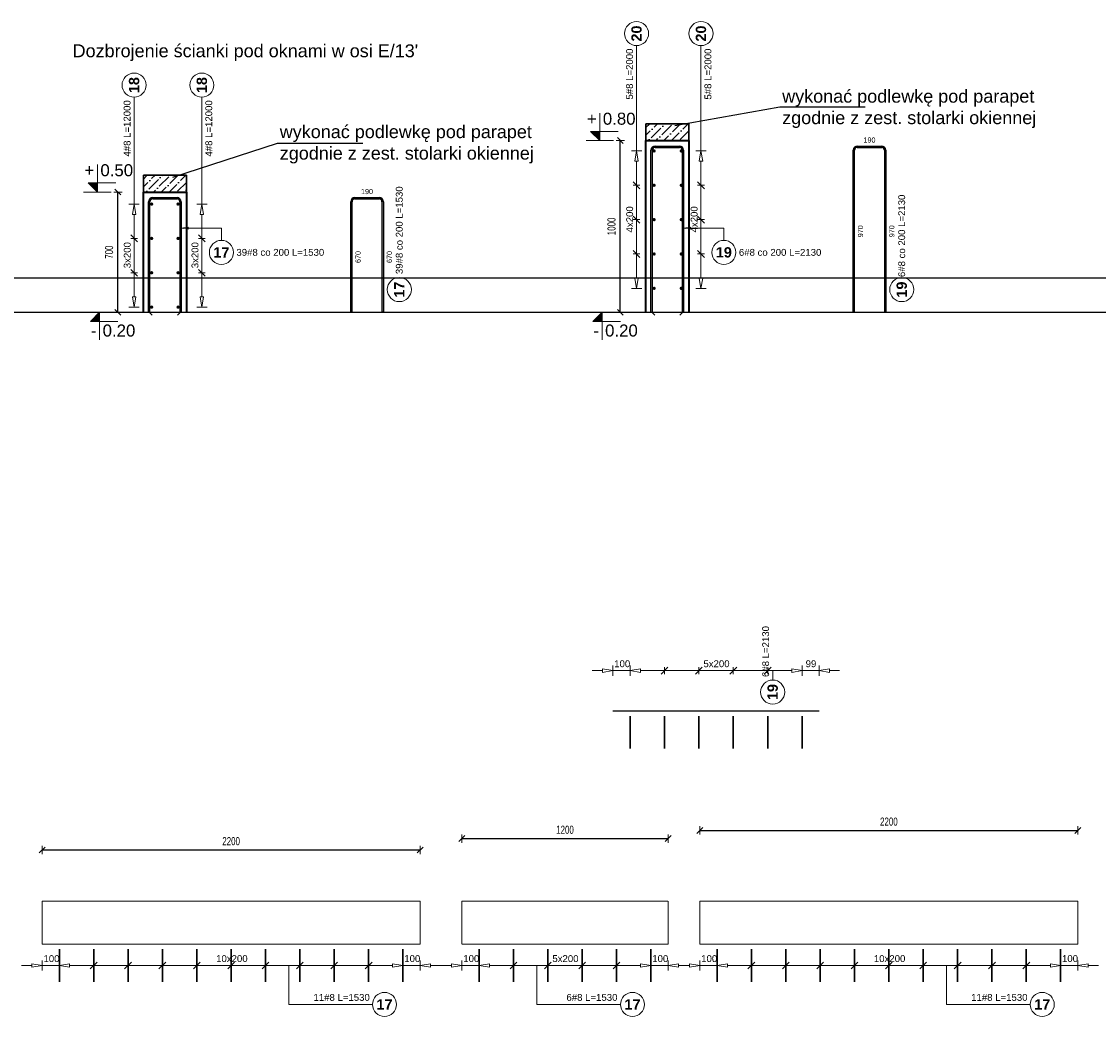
# Model space of a CAD drawing. Extents: x -1474 to 455485, y -101625 to 75879.
# Tile 29 of 31: x 333460 to 339728, y -95113 to -89320. Entities that reach past the tile are written whole.
import ezdxf
from ezdxf.enums import TextEntityAlignment as Align

# ---------------------------------------------------------------- set-up
doc = ezdxf.new("R2010")
doc.units = 0
doc.header["$LTSCALE"] = 10
doc.header["$MEASUREMENT"] = 0
doc.linetypes.add('HIDDEN', pattern=[0.375, 0.25, -0.125])
for name, color, linetype, lineweight in [('P-Linia1', 3, 'Continuous', 40), ('P-Opis', 1, 'Continuous', 18), ('P-Przerywana nadproża', 150, 'HIDDEN', 18), ('P-Wymiar', 254, 'Continuous', 9)]:
    doc.layers.add(name, color=color, linetype=linetype, lineweight=lineweight)
for name, color, linetype in [('RCAD_kształt pręta', 7, 'Continuous'), ('RCAD_opis kształtu pręta', 7, 'Continuous'), ('RCAD_opis rozkładu', 7, 'Continuous'), ('RCAD_pręt wyrzucony', 130, 'Continuous'), ('RCAD_pręty punktowe', 7, 'Continuous'), ('RCAD_rozkład pręta', 7, 'Continuous'), ('RCAD_symbole graficzne', 7, 'Continuous')]:
    doc.layers.add(name, color=color, linetype=linetype)
doc.styles.add('_Fd Opis', font='arial.ttf')
doc.styles.add('ROMANS', font='arial.ttf', dxfattribs={"width": 0.7})
doc.styles.add('style1', font='arial.ttf')
doc.styles.add('style3', font='arialbd.ttf')
doc.dimstyles.new('A25', dxfattribs={"dimscale": 27, "dimtxt": 1.75, "dimasz": 0.05, "dimexe": 0, "dimexo": 0, "dimgap": 1, "dimtad": 1, "dimdec": 4, "dimrnd": 1, "dimdsep": 46, "dimtxsty": 'ROMANS', "dimblk": '[[[[[[[[', "dimcen": 2, "dimdle": 2, "dimse1": 1, "dimse2": 1, "dimclrd": 256, "dimclrt": 1, "dimadec": 0, "dimazin": 0, "dimtfac": 1, "dimtdec": 4, "dimtix": 1, "dimtmove": 2, "dimatfit": 3, "dimldrblk": '[[[[[[[[', "dimfxl": 0, "dimtvp": 0.6, "dimtolj": 1, "dimlwd": -1, "dimarcsym": 0})

# ---------------------------------------------------------------- blocks, each defined once
blk = doc.blocks.new('[[[[[[[[')
at = {"layer": 'P-Wymiar'}
for p, q in [((-12.7, -12.7), (12.7, 12.7)), ((0, 0), (-4.6, 0)), ((0, 18), (0, -18))]:
    blk.add_line(p, q, dxfattribs=at)
blk = doc.blocks.new('*D168')
at = {"transparency": 16777216}
blk.add_line((333581.3, -94143.4), (335778.6, -94143.4), dxfattribs=at)
at = {"layer": 'Defpoints', "color": 0, "transparency": 16777216}
for p in [(335779.9, -94143.4), (333579.9, -94440.9), (335779.9, -94440.9)]:
    blk.add_point(p, dxfattribs=at)
at = {"transparency": 16777216, "xscale": 1.35, "yscale": 1.35, "zscale": 1.35, "rotation": 180}
blk.add_blockref('[[[[[[[[', (333579.9, -94143.4), dxfattribs=at)
at = {"transparency": 16777216, "xscale": 1.35, "yscale": 1.35, "zscale": 1.35}
blk.add_blockref('[[[[[[[[', (335779.9, -94143.4), dxfattribs=at)
at = {"color": 1, "transparency": 16777216, "insert": (334679.9, -94092.3), "char_height": 47.25, "attachment_point": 5, "style": 'ROMANS', "bg_fill": 3, "box_fill_scale": 1.25, "bg_fill_color": 256, "bg_fill_true_color": 13158600, "bg_fill_transparency": 0}
blk.add_mtext('\\A1;2200', dxfattribs=at)
blk = doc.blocks.new('*D169')
at = {"transparency": 16777216}
blk.add_line((336024.8, -94077), (337222.1, -94077), dxfattribs=at)
at = {"layer": 'Defpoints', "color": 0, "transparency": 16777216}
for p in [(337223.4, -94077), (336023.4, -94440.9), (337223.4, -94440.9)]:
    blk.add_point(p, dxfattribs=at)
at = {"transparency": 16777216, "xscale": 1.35, "yscale": 1.35, "zscale": 1.35, "rotation": 180}
blk.add_blockref('[[[[[[[[', (336023.4, -94077), dxfattribs=at)
at = {"transparency": 16777216, "xscale": 1.35, "yscale": 1.35, "zscale": 1.35}
blk.add_blockref('[[[[[[[[', (337223.4, -94077), dxfattribs=at)
at = {"color": 1, "transparency": 16777216, "insert": (336623.4, -94025.9), "char_height": 47.25, "attachment_point": 5, "style": 'ROMANS', "bg_fill": 3, "box_fill_scale": 1.25, "bg_fill_color": 256, "bg_fill_true_color": 13158600, "bg_fill_transparency": 0}
blk.add_mtext('\\A1;1200', dxfattribs=at)
blk = doc.blocks.new('*D170')
at = {"transparency": 16777216}
blk.add_line((337409.8, -94029.5), (339607.1, -94029.5), dxfattribs=at)
at = {"layer": 'Defpoints', "color": 0, "transparency": 16777216}
for p in [(339608.5, -94029.5), (337408.5, -94440.9), (339608.5, -94440.9)]:
    blk.add_point(p, dxfattribs=at)
at = {"transparency": 16777216, "xscale": 1.35, "yscale": 1.35, "zscale": 1.35, "rotation": 180}
blk.add_blockref('[[[[[[[[', (337408.5, -94029.5), dxfattribs=at)
at = {"transparency": 16777216, "xscale": 1.35, "yscale": 1.35, "zscale": 1.35}
blk.add_blockref('[[[[[[[[', (339608.5, -94029.5), dxfattribs=at)
at = {"color": 1, "transparency": 16777216, "insert": (338508.5, -93978.4), "char_height": 47.25, "attachment_point": 5, "style": 'ROMANS', "bg_fill": 3, "box_fill_scale": 1.25, "bg_fill_color": 256, "bg_fill_true_color": 13158600, "bg_fill_transparency": 0}
blk.add_mtext('\\A1;2200', dxfattribs=at)
blk = doc.blocks.new('*D171')
at = {"transparency": 16777216}
blk.add_line((334020.7, -91011.6), (334020.7, -90314.3), dxfattribs=at)
at = {"layer": 'Defpoints', "color": 0, "transparency": 16777216}
for p in [(334020.7, -90312.9), (334169.2, -90312.9), (334032.6, -91012.9)]:
    blk.add_point(p, dxfattribs=at)
at = {"transparency": 16777216, "xscale": 1.35, "yscale": 1.35, "zscale": 1.35}
for p, rotation in [((334020.7, -90312.9), 90), ((334020.7, -91012.9), 270)]:
    blk.add_blockref('[[[[[[[[', p, dxfattribs=dict(at, rotation=rotation))
at = {"color": 1, "transparency": 16777216, "insert": (333969.5, -90662.9), "char_height": 47.25, "attachment_point": 5, "rotation": 90, "style": 'ROMANS', "bg_fill": 3, "box_fill_scale": 1.25, "bg_fill_color": 256, "bg_fill_true_color": 13158600, "bg_fill_transparency": 0}
blk.add_mtext('\\A1;700', dxfattribs=at)
blk = doc.blocks.new('*D172')
at = {"transparency": 16777216}
blk.add_line((336945.3, -91011.6), (336945.3, -90014.3), dxfattribs=at)
at = {"layer": 'Defpoints', "color": 0, "transparency": 16777216}
for p in [(336945.3, -90012.9), (337093.8, -90012.9), (336957.2, -91012.9)]:
    blk.add_point(p, dxfattribs=at)
at = {"transparency": 16777216, "xscale": 1.35, "yscale": 1.35, "zscale": 1.35}
for p, rotation in [((336945.3, -90012.9), 90), ((336945.3, -91012.9), 270)]:
    blk.add_blockref('[[[[[[[[', p, dxfattribs=dict(at, rotation=rotation))
at = {"color": 1, "transparency": 16777216, "insert": (336894.2, -90512.9), "char_height": 47.25, "attachment_point": 5, "rotation": 90, "style": 'ROMANS', "bg_fill": 3, "box_fill_scale": 1.25, "bg_fill_color": 256, "bg_fill_true_color": 13158600, "bg_fill_transparency": 0}
blk.add_mtext('\\A1;1000', dxfattribs=at)

msp = doc.modelspace()

# ---------------------------------------------------------------- hatches: boundary and pattern name
at = {"transparency": 33554585}
h = msp.add_hatch(dxfattribs=at)
h.set_pattern_fill('ANSI36', color=256, scale=10)
h.set_pattern_definition([(45, (2924.617, 300), (16.8379802, 61.7392608), [79.375, -15.875, 0, -15.875])])
h.paths.add_polyline_path([(337093.84131, -90012.93326), (337343.84131, -90012.93326), (337343.84131, -89914.89479), (337093.84131, -89914.89479)])
h = msp.add_hatch(dxfattribs=at)
h.set_pattern_fill('ANSI36', color=256, scale=10)
h.set_pattern_definition([(45, (0, 0), (16.8379802, 61.7392608), [79.375, -15.875, 0, -15.875])])
h.paths.add_polyline_path([(334169.22475, -90312.93326), (334419.22475, -90312.93326), (334419.22475, -90214.89479), (334169.22475, -90214.89479)])
at = {"layer": 'RCAD_kształt pręta'}
for points in [[(337147.84131, -90053.18006), (337147.84131, -90045.18006), (337289.84131, -90045.18006), (337289.84131, -90053.18006)], [(337305.84131, -90069.18006), (337313.84131, -90069.18006), (337313.84131, -91012.93326), (337305.84131, -91012.93326)], [(334223.22475, -90353.18006), (334223.22475, -90345.18006), (334365.22475, -90345.18006), (334365.22475, -90353.18006)], [(334381.22475, -90369.18006), (334389.22475, -90369.18006), (334389.22475, -91012.93326), (334381.22475, -91012.93326)]]:
    msp.add_hatch(color=4, dxfattribs=at).paths.add_polyline_path(points, flags=0)
h = msp.add_hatch(color=4, dxfattribs=at)
edge = h.paths.add_edge_path(flags=0)
edge.add_line((337313.84131, -90069.18006), (337305.84131, -90069.18006))
edge.add_arc((337289.84131, -90069.18006), 16, 0, 89.999999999)
edge.add_line((337289.84131, -90053.18006), (337289.84131, -90045.18006))
edge.add_arc((337289.84131, -90069.18006), 24, 360, 450, ccw=False)
h = msp.add_hatch(color=4, dxfattribs=at)
edge = h.paths.add_edge_path(flags=0)
edge.add_line((334389.22475, -90369.18006), (334381.22475, -90369.18006))
edge.add_arc((334365.22475, -90369.18006), 16, 0, 89.999999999)
edge.add_line((334365.22475, -90353.18006), (334365.22475, -90345.18006))
edge.add_arc((334365.22475, -90369.18006), 24, 360, 450, ccw=False)
at = {"layer": 'RCAD_pręt wyrzucony'}
h = msp.add_hatch(color=4, dxfattribs=at)
edge = h.paths.add_edge_path(flags=0)
edge.add_line((338324.58628, -90045.18006), (338324.58628, -90053.18006))
edge.add_arc((338324.58628, -90069.18006), 16, 90, 180)
edge.add_line((338308.58628, -90069.18006), (338300.58628, -90069.18006))
edge.add_arc((338324.58628, -90069.18006), 24, 450, 540, ccw=False)
for points in [[(338308.58628, -91012.93326), (338300.58628, -91012.93326), (338300.58628, -90069.18006), (338308.58628, -90069.18006)], [(338324.58628, -90053.18006), (338324.58628, -90045.18006), (338466.58628, -90045.18006), (338466.58628, -90053.18006)], [(338482.58628, -90069.18006), (338490.58628, -90069.18006), (338490.58628, -91012.93326), (338482.58628, -91012.93326)], [(335383.96971, -91012.93326), (335375.96971, -91012.93326), (335375.96971, -90369.18006), (335383.96971, -90369.18006)], [(335399.96971, -90353.18006), (335399.96971, -90345.18006), (335541.96971, -90345.18006), (335541.96971, -90353.18006)], [(335557.96971, -90369.18006), (335565.96971, -90369.18006), (335565.96971, -91012.93326), (335557.96971, -91012.93326)]]:
    msp.add_hatch(color=4, dxfattribs=at).paths.add_polyline_path(points, flags=0)
h = msp.add_hatch(color=4, dxfattribs=at)
edge = h.paths.add_edge_path(flags=0)
edge.add_line((338490.58628, -90069.18006), (338482.58628, -90069.18006))
edge.add_arc((338466.58628, -90069.18006), 16, 0.000000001, 89.999999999)
edge.add_line((338466.58628, -90053.18006), (338466.58628, -90045.18006))
edge.add_arc((338466.58628, -90069.18006), 24, 360, 450, ccw=False)
h = msp.add_hatch(color=4, dxfattribs=at)
edge = h.paths.add_edge_path(flags=0)
edge.add_line((335399.96971, -90345.18006), (335399.96971, -90353.18006))
edge.add_arc((335399.96971, -90369.18006), 16, 90, 180)
edge.add_line((335383.96971, -90369.18006), (335375.96971, -90369.18006))
edge.add_arc((335399.96971, -90369.18006), 24, 450, 540, ccw=False)
h = msp.add_hatch(color=4, dxfattribs=at)
edge = h.paths.add_edge_path(flags=0)
edge.add_line((335565.96971, -90369.18006), (335557.96971, -90369.18006))
edge.add_arc((335541.96971, -90369.18006), 16, 0.000000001, 89.999999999)
edge.add_line((335541.96971, -90353.18006), (335541.96971, -90345.18006))
edge.add_arc((335541.96971, -90369.18006), 24, 360, 450, ccw=False)
at = {"layer": 'RCAD_pręty punktowe'}
h = msp.add_hatch(color=1, dxfattribs=at)
edge = h.paths.add_edge_path(flags=0)
edge.add_arc((337141.84131, -90073.4721), 10, 0, 360)
h = msp.add_hatch(color=1, dxfattribs=at)
edge = h.paths.add_edge_path(flags=0)
edge.add_arc((337300.13471, -90073.4721), 10, 0, 360, ccw=False)
h = msp.add_hatch(color=1, dxfattribs=at)
edge = h.paths.add_edge_path(flags=0)
edge.add_arc((337141.84131, -90273.4721), 10, 0, 360)
h = msp.add_hatch(color=1, dxfattribs=at)
edge = h.paths.add_edge_path(flags=0)
edge.add_arc((337300.13471, -90273.4721), 10, 0, 360, ccw=False)
h = msp.add_hatch(color=1, dxfattribs=at)
edge = h.paths.add_edge_path(flags=0)
edge.add_arc((334217.22475, -90382.93326), 10, 0, 360)
h = msp.add_hatch(color=1, dxfattribs=at)
edge = h.paths.add_edge_path(flags=0)
edge.add_arc((334371.22475, -90382.93326), 10, 0, 360)
h = msp.add_hatch(color=1, dxfattribs=at)
edge = h.paths.add_edge_path(flags=0)
edge.add_arc((337141.84131, -90473.4721), 10, 0, 360)
h = msp.add_hatch(color=1, dxfattribs=at)
edge = h.paths.add_edge_path(flags=0)
edge.add_arc((337300.13471, -90473.4721), 10, 0, 360, ccw=False)
h = msp.add_hatch(color=1, dxfattribs=at)
edge = h.paths.add_edge_path(flags=0)
edge.add_arc((334217.22475, -90582.93326), 10, 0, 360)
h = msp.add_hatch(color=1, dxfattribs=at)
edge = h.paths.add_edge_path(flags=0)
edge.add_arc((334371.22475, -90582.93326), 10, 0, 360)
h = msp.add_hatch(color=1, dxfattribs=at)
edge = h.paths.add_edge_path(flags=0)
edge.add_arc((337141.84131, -90673.4721), 10, 0, 360)
h = msp.add_hatch(color=1, dxfattribs=at)
edge = h.paths.add_edge_path(flags=0)
edge.add_arc((337300.13471, -90673.4721), 10, 0, 360, ccw=False)
h = msp.add_hatch(color=1, dxfattribs=at)
edge = h.paths.add_edge_path(flags=0)
edge.add_arc((334217.22475, -90782.93326), 10, 0, 360)
h = msp.add_hatch(color=1, dxfattribs=at)
edge = h.paths.add_edge_path(flags=0)
edge.add_arc((334371.22475, -90782.93326), 10, 0, 360)
h = msp.add_hatch(color=1, dxfattribs=at)
edge = h.paths.add_edge_path(flags=0)
edge.add_arc((337141.84131, -90873.4721), 10, 0, 360)
h = msp.add_hatch(color=1, dxfattribs=at)
edge = h.paths.add_edge_path(flags=0)
edge.add_arc((337300.13471, -90873.4721), 10, 0, 360, ccw=False)
h = msp.add_hatch(color=1, dxfattribs=at)
edge = h.paths.add_edge_path(flags=0)
edge.add_arc((334217.22475, -90982.93326), 10, 0, 360)
h = msp.add_hatch(color=1, dxfattribs=at)
edge = h.paths.add_edge_path(flags=0)
edge.add_arc((334371.22475, -90982.93326), 10, 0, 360)
at = {"layer": 'RCAD_symbole graficzne'}
for points in [[(336772.48688, -89959.59993), (336825.82021, -90012.93326), (336825.82021, -89959.59993)], [(333847.87031, -90259.59993), (333901.20365, -90312.93326), (333901.20365, -90259.59993)]]:
    msp.add_hatch(color=1, dxfattribs=at).paths.add_polyline_path(points, flags=0)

# ---------------------------------------------------------------- linework, layer by layer
for points in [[(338370.22116, -89817.77877), (337873.38476, -89817.77877), (337263.32373, -89927.7021)], [(337093.84131, -90012.93326), (337093.84131, -89914.89479), (337343.84131, -89914.89479), (337343.84131, -90012.93326), (337343.84131, -89914.89479)], [(335445.60459, -90030.09578), (334948.7682, -90030.09578), (334338.70717, -90227.7021)], [(334169.22475, -90312.93326), (334169.22475, -90214.89479), (334419.22475, -90214.89479), (334419.22475, -90312.93326), (334419.22475, -90214.89479)], [(336902.02175, -93333.49296), (338102.02175, -93333.49296)]]:
    msp.add_lwpolyline(points)
for points in [[(337093.84131, -90012.93326), (337343.84131, -90012.93326), (337343.84131, -89914.89479), (337093.84131, -89914.89479)], [(334169.22475, -90312.93326), (334419.22475, -90312.93326), (334419.22475, -90214.89479), (334169.22475, -90214.89479)]]:
    msp.add_lwpolyline(points, close=True)
at = {"layer": 'Defpoints', "color": 211}
msp.add_xline((289509.76279, -90812.93326), (1, 0), dxfattribs=at)
at = {"layer": 'Defpoints', "color": 21}
msp.add_xline((289509.76279, -91012.93326), (1, 0), dxfattribs=at)
at = {"layer": 'P-Linia1'}
for points in [[(337093.84131, -91012.93326), (337093.84131, -90012.93326), (337343.84131, -90012.93326), (337343.84131, -91012.93326)], [(334169.22475, -91012.93326), (334169.22475, -90312.93326), (334419.22475, -90312.93326), (334419.22475, -91012.93326)]]:
    msp.add_lwpolyline(points, dxfattribs=at)
at = {"layer": 'P-Przerywana nadproża'}
for points in [[(333579.93972, -94440.86988), (335779.93972, -94440.86988), (335779.93972, -94690.8553), (333579.93972, -94690.86988)], [(336023.44579, -94440.86988), (337223.44579, -94440.86988), (337223.44579, -94690.86988), (336023.44579, -94690.86988)], [(337408.4735, -94440.86988), (339608.4735, -94440.86988), (339608.4735, -94690.86988), (337408.4735, -94690.86988)]]:
    msp.add_lwpolyline(points, close=True, dxfattribs=at)
at = {"layer": 'RCAD_kształt pręta', "color": 4}
for p, q in [((337131.84131, -91012.93326), (337131.84131, -90069.18006)), ((337147.84131, -90045.18006), (337289.84131, -90045.18006)), ((337147.84131, -90053.18006), (337289.84131, -90053.18006)), ((337305.84131, -90069.18006), (337305.84131, -91012.93326)), ((337313.84131, -90069.18006), (337313.84131, -91012.93326)), ((334207.22475, -91012.93326), (334207.22475, -90369.18006)), ((334223.22475, -90345.18006), (334365.22475, -90345.18006)), ((334223.22475, -90353.18006), (334365.22475, -90353.18006)), ((334381.22475, -90369.18006), (334381.22475, -91012.93326)), ((334389.22475, -90369.18006), (334389.22475, -91012.93326)), ((334389.22475, -91012.93326), (334381.22475, -91012.93326)), ((337313.84131, -91012.93326), (337305.84131, -91012.93326))]:
    msp.add_line(p, q, dxfattribs=at)
at = {"layer": 'RCAD_kształt pręta', "color": 2, "lineweight": 5}
for p, q in [((334203.22475, -91012.93326), (334220.72475, -91030.43326)), ((334385.22475, -91012.93326), (334367.72475, -91030.43326)), ((337127.84131, -91012.93326), (337145.34131, -91030.43326)), ((337309.84131, -91012.93326), (337292.34131, -91030.43326))]:
    msp.add_line(p, q, dxfattribs=at)
at = {"layer": 'RCAD_kształt pręta', "color": 4}
for centre, radius, start, end in [((337147.84131, -90069.18006), 16, 90, 180), ((337289.84131, -90069.18006), 24, 360, 90), ((337289.84131, -90069.18006), 16, 0, 89.999999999), ((334223.22475, -90369.18006), 16, 90, 180), ((334365.22475, -90369.18006), 24, 360, 90), ((334365.22475, -90369.18006), 16, 0, 89.999999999)]:
    msp.add_arc(centre, radius, start, end, dxfattribs=at)
at = {"layer": 'RCAD_opis kształtu pręta', "color": 8, "lineweight": 0}
for p, q in [((334389.22475, -90523.18327), (334429.22475, -90516.51661)), ((334429.22475, -90529.84994), (334429.22475, -90516.51661)), ((337313.84131, -90523.18327), (337353.84131, -90516.51661)), ((337353.84131, -90529.84994), (337353.84131, -90516.51661)), ((334429.22475, -90529.84994), (334389.22475, -90523.18327)), ((334623.2759, -90523.18327), (334429.22475, -90523.18327)), ((334623.2759, -90523.18327), (334623.2759, -90594.25044)), ((337353.84131, -90529.84994), (337313.84131, -90523.18327)), ((337547.89246, -90523.18327), (337353.84131, -90523.18327)), ((337547.89246, -90523.18327), (337547.89246, -90594.25044))]:
    msp.add_line(p, q, dxfattribs=at)
for centre in [(334623.2759, -90664.25044), (337547.89246, -90664.25044)]:
    msp.add_circle(centre, 70, dxfattribs=at)
at = {"layer": 'RCAD_opis rozkładu', "color": 8, "lineweight": 0}
for p, q in [((337414.8822, -89460.15305), (337414.8822, -90073.4721)), ((334509.50293, -89760.15305), (334509.50293, -90382.93326)), ((337444.8822, -90073.4721), (337384.8822, -90073.4721)), ((337404.8822, -90133.4721), (337414.8822, -90073.4721)), ((337414.8822, -90073.4721), (337424.8822, -90133.4721)), ((337404.8822, -90133.4721), (337424.8822, -90133.4721)), ((337414.8822, -90273.4721), (337414.8822, -90133.4721)), ((337434.8822, -90293.4721), (337394.8822, -90253.4721)), ((337434.8822, -90273.4721), (337394.8822, -90273.4721)), ((337414.8822, -90373.4721), (337414.8822, -90273.4721)), ((334539.50293, -90382.93326), (334479.50293, -90382.93326)), ((334499.50293, -90442.93326), (334509.50293, -90382.93326)), ((334509.50293, -90382.93326), (334519.50293, -90442.93326)), ((337414.8822, -90373.4721), (337414.8822, -90473.4721)), ((334499.50293, -90442.93326), (334519.50293, -90442.93326)), ((334509.50293, -90582.93326), (334509.50293, -90442.93326)), ((337394.8822, -90453.4721), (337434.8822, -90493.4721)), ((337434.8822, -90473.4721), (337394.8822, -90473.4721)), ((337414.8822, -90473.4721), (337414.8822, -90673.4721)), ((334529.50293, -90602.93326), (334489.50293, -90562.93326)), ((334529.50293, -90582.93326), (334489.50293, -90582.93326)), ((334509.50293, -90782.93326), (334509.50293, -90582.93326)), ((334509.50293, -90582.93326), (334509.50293, -90782.93326)), ((337394.8822, -90653.4721), (337434.8822, -90693.4721)), ((337434.8822, -90673.4721), (337394.8822, -90673.4721)), ((337414.8822, -90673.4721), (337414.8822, -90813.4721)), ((334489.50293, -90762.93326), (334529.50293, -90802.93326)), ((334529.50293, -90782.93326), (334489.50293, -90782.93326)), ((334509.50293, -90782.93326), (334509.50293, -90922.93326)), ((337414.8822, -90873.4721), (337404.8822, -90813.4721)), ((337424.8822, -90813.4721), (337404.8822, -90813.4721)), ((337424.8822, -90813.4721), (337414.8822, -90873.4721)), ((337444.8822, -90873.4721), (337384.8822, -90873.4721)), ((334509.50293, -90982.93326), (334499.50293, -90922.93326)), ((334519.50293, -90922.93326), (334499.50293, -90922.93326)), ((334519.50293, -90922.93326), (334509.50293, -90982.93326)), ((334539.50293, -90982.93326), (334479.50293, -90982.93326)), ((336902.02175, -93069.24997), (336902.02175, -93129.24997)), ((337002.02175, -93069.24997), (337002.02175, -93129.24997)), ((337222.28263, -93079.24997), (337182.28263, -93119.24997)), ((337202.28263, -93079.24997), (337202.28263, -93119.24997)), ((337422.54352, -93079.24997), (337382.54352, -93119.24997)), ((337402.54352, -93079.24997), (337402.54352, -93119.24997)), ((337582.80441, -93119.24997), (337622.80441, -93079.24997)), ((337602.80441, -93079.24997), (337602.80441, -93119.24997)), ((337783.06529, -93119.24997), (337823.06529, -93079.24997)), ((337803.06529, -93079.24997), (337803.06529, -93119.24997)), ((338003.32618, -93069.24997), (338003.32618, -93129.24997)), ((338102.02175, -93069.24997), (338102.02175, -93129.24997)), ((336782.02175, -93099.24997), (336842.02175, -93099.24997)), ((336842.02175, -93089.24997), (336902.02175, -93099.24997)), ((336842.02175, -93089.24997), (336842.02175, -93109.24997)), ((336902.02175, -93099.24997), (336842.02175, -93109.24997)), ((337002.02175, -93099.24997), (336902.02175, -93099.24997)), ((337002.02175, -93099.24997), (337062.02175, -93089.24997)), ((337062.02175, -93109.24997), (337002.02175, -93099.24997)), ((337062.02175, -93109.24997), (337062.02175, -93089.24997)), ((337202.28263, -93099.24997), (337062.02175, -93099.24997)), ((337402.54352, -93099.24997), (337202.28263, -93099.24997)), ((337502.67396, -93099.24997), (337402.54352, -93099.24997)), ((337502.67396, -93099.24997), (337602.80441, -93099.24997)), ((337602.80441, -93099.24997), (337803.06529, -93099.24997)), ((337803.06529, -93099.24997), (337943.32618, -93099.24997)), ((337832.21398, -93153.93129), (337832.21398, -93099.24997)), ((337943.32618, -93089.24997), (338003.32618, -93099.24997)), ((337943.32618, -93089.24997), (337943.32618, -93109.24997)), ((338003.32618, -93099.24997), (337943.32618, -93109.24997)), ((338003.32618, -93099.24997), (338102.02175, -93099.24997)), ((338102.02175, -93099.24997), (338162.02175, -93089.24997)), ((338162.02175, -93109.24997), (338102.02175, -93099.24997)), ((338162.02175, -93109.24997), (338162.02175, -93089.24997)), ((338222.02175, -93099.24997), (338162.02175, -93099.24997)), ((333459.93972, -94815.86988), (333519.93972, -94815.86988)), ((333519.93972, -94805.86988), (333579.93972, -94815.86988)), ((333519.93972, -94805.86988), (333519.93972, -94825.86988)), ((333579.93972, -94815.86988), (333519.93972, -94825.86988)), ((333579.93972, -94785.86988), (333579.93972, -94845.86988)), ((333679.93972, -94815.86988), (333579.93972, -94815.86988)), ((333679.93972, -94845.86988), (333679.93972, -94785.86988)), ((333679.93972, -94815.86988), (333739.93972, -94805.86988)), ((333739.93972, -94825.86988), (333679.93972, -94815.86988)), ((333739.93972, -94825.86988), (333739.93972, -94805.86988)), ((333879.93972, -94815.86988), (333739.93972, -94815.86988)), ((333899.93972, -94795.86988), (333859.93972, -94835.86988)), ((333879.93972, -94835.86988), (333879.93972, -94795.86988)), ((334079.93972, -94815.86988), (333879.93972, -94815.86988)), ((334099.93972, -94795.86988), (334059.93972, -94835.86988)), ((334079.93972, -94835.86988), (334079.93972, -94795.86988)), ((334279.93972, -94815.86988), (334079.93972, -94815.86988)), ((334299.93972, -94795.86988), (334259.93972, -94835.86988)), ((334279.93972, -94835.86988), (334279.93972, -94795.86988)), ((334479.93972, -94815.86988), (334279.93972, -94815.86988)), ((334499.93972, -94795.86988), (334459.93972, -94835.86988)), ((334479.93972, -94835.86988), (334479.93972, -94795.86988)), ((334579.93972, -94815.86988), (334479.93972, -94815.86988)), ((334579.93972, -94815.86988), (334679.93972, -94815.86988)), ((334659.93972, -94835.86988), (334699.93972, -94795.86988)), ((334679.93972, -94835.86988), (334679.93972, -94795.86988)), ((334679.93972, -94815.86988), (334879.93972, -94815.86988)), ((334859.93972, -94835.86988), (334899.93972, -94795.86988)), ((334879.93972, -94835.86988), (334879.93972, -94795.86988)), ((334879.93972, -94815.86988), (335079.93972, -94815.86988)), ((335015.21197, -95042.62286), (335015.21197, -94815.86988)), ((335059.93972, -94835.86988), (335099.93972, -94795.86988)), ((335079.93972, -94835.86988), (335079.93972, -94795.86988)), ((335079.93972, -94815.86988), (335279.93972, -94815.86988)), ((335259.93972, -94835.86988), (335299.93972, -94795.86988)), ((335279.93972, -94835.86988), (335279.93972, -94795.86988)), ((335279.93972, -94815.86988), (335479.93972, -94815.86988)), ((335459.93972, -94835.86988), (335499.93972, -94795.86988)), ((335479.93972, -94835.86988), (335479.93972, -94795.86988)), ((335479.93972, -94815.86988), (335619.93972, -94815.86988)), ((335619.93972, -94805.86988), (335679.93972, -94815.86988)), ((335619.93972, -94805.86988), (335619.93972, -94825.86988)), ((335679.93972, -94815.86988), (335619.93972, -94825.86988)), ((335679.93972, -94845.86988), (335679.93972, -94785.86988)), ((335679.93972, -94815.86988), (335779.93972, -94815.86988)), ((335779.93972, -94785.86988), (335779.93972, -94845.86988)), ((335779.93972, -94815.86988), (335839.93972, -94805.86988)), ((335839.93972, -94825.86988), (335779.93972, -94815.86988)), ((335839.93972, -94825.86988), (335839.93972, -94805.86988)), ((335899.93972, -94815.86988), (335839.93972, -94815.86988)), ((335903.44579, -94815.86988), (335963.44579, -94815.86988)), ((335963.44579, -94805.86988), (336023.44579, -94815.86988)), ((335963.44579, -94805.86988), (335963.44579, -94825.86988)), ((336023.44579, -94815.86988), (335963.44579, -94825.86988)), ((336023.44579, -94785.86988), (336023.44579, -94845.86988)), ((336123.44579, -94815.86988), (336023.44579, -94815.86988)), ((336123.44579, -94845.86988), (336123.44579, -94785.86988)), ((336123.44579, -94815.86988), (336183.44579, -94805.86988)), ((336183.44579, -94825.86988), (336123.44579, -94815.86988)), ((336183.44579, -94825.86988), (336183.44579, -94805.86988)), ((336323.44579, -94815.86988), (336183.44579, -94815.86988)), ((336343.44579, -94795.86988), (336303.44579, -94835.86988)), ((336323.44579, -94835.86988), (336323.44579, -94795.86988)), ((336523.44579, -94815.86988), (336323.44579, -94815.86988)), ((336458.71804, -95042.62286), (336458.71804, -94815.86988)), ((336543.44579, -94795.86988), (336503.44579, -94835.86988)), ((336523.44579, -94835.86988), (336523.44579, -94795.86988)), ((336623.44579, -94815.86988), (336523.44579, -94815.86988)), ((336623.44579, -94815.86988), (336723.44579, -94815.86988)), ((336703.44579, -94835.86988), (336743.44579, -94795.86988)), ((336723.44579, -94835.86988), (336723.44579, -94795.86988)), ((336723.44579, -94815.86988), (336923.44579, -94815.86988)), ((336903.44579, -94835.86988), (336943.44579, -94795.86988)), ((336923.44579, -94835.86988), (336923.44579, -94795.86988)), ((336923.44579, -94815.86988), (337063.44579, -94815.86988)), ((337063.44579, -94805.86988), (337123.44579, -94815.86988)), ((337063.44579, -94805.86988), (337063.44579, -94825.86988)), ((337123.44579, -94815.86988), (337063.44579, -94825.86988)), ((337123.44579, -94845.86988), (337123.44579, -94785.86988)), ((337123.44579, -94815.86988), (337223.44579, -94815.86988)), ((337223.44579, -94785.86988), (337223.44579, -94845.86988)), ((337223.44579, -94815.86988), (337283.44579, -94805.86988)), ((337283.44579, -94825.86988), (337223.44579, -94815.86988)), ((337283.44579, -94825.86988), (337283.44579, -94805.86988)), ((337343.44579, -94815.86988), (337283.44579, -94815.86988)), ((337288.4735, -94815.86988), (337348.4735, -94815.86988)), ((337348.4735, -94805.86988), (337408.4735, -94815.86988)), ((337348.4735, -94805.86988), (337348.4735, -94825.86988)), ((337408.4735, -94815.86988), (337348.4735, -94825.86988)), ((337408.4735, -94785.86988), (337408.4735, -94845.86988)), ((337508.4735, -94815.86988), (337408.4735, -94815.86988)), ((337508.4735, -94845.86988), (337508.4735, -94785.86988)), ((337508.4735, -94815.86988), (337568.4735, -94805.86988)), ((337568.4735, -94825.86988), (337508.4735, -94815.86988)), ((337568.4735, -94825.86988), (337568.4735, -94805.86988)), ((337708.4735, -94815.86988), (337568.4735, -94815.86988)), ((337728.4735, -94795.86988), (337688.4735, -94835.86988)), ((337708.4735, -94835.86988), (337708.4735, -94795.86988)), ((337908.4735, -94815.86988), (337708.4735, -94815.86988)), ((337928.4735, -94795.86988), (337888.4735, -94835.86988)), ((337908.4735, -94835.86988), (337908.4735, -94795.86988)), ((338108.4735, -94815.86988), (337908.4735, -94815.86988)), ((338128.4735, -94795.86988), (338088.4735, -94835.86988)), ((338108.4735, -94835.86988), (338108.4735, -94795.86988)), ((338308.4735, -94815.86988), (338108.4735, -94815.86988)), ((338328.4735, -94795.86988), (338288.4735, -94835.86988)), ((338308.4735, -94835.86988), (338308.4735, -94795.86988)), ((338408.4735, -94815.86988), (338308.4735, -94815.86988)), ((338408.4735, -94815.86988), (338508.4735, -94815.86988)), ((338488.4735, -94835.86988), (338528.4735, -94795.86988)), ((338508.4735, -94835.86988), (338508.4735, -94795.86988)), ((338508.4735, -94815.86988), (338708.4735, -94815.86988)), ((338688.4735, -94835.86988), (338728.4735, -94795.86988)), ((338708.4735, -94835.86988), (338708.4735, -94795.86988)), ((338708.4735, -94815.86988), (338908.4735, -94815.86988)), ((338843.74574, -95042.62286), (338843.74574, -94815.86988)), ((338888.4735, -94835.86988), (338928.4735, -94795.86988)), ((338908.4735, -94835.86988), (338908.4735, -94795.86988)), ((338908.4735, -94815.86988), (339108.4735, -94815.86988)), ((339088.4735, -94835.86988), (339128.4735, -94795.86988)), ((339108.4735, -94835.86988), (339108.4735, -94795.86988)), ((339108.4735, -94815.86988), (339308.4735, -94815.86988)), ((339288.4735, -94835.86988), (339328.4735, -94795.86988)), ((339308.4735, -94835.86988), (339308.4735, -94795.86988)), ((339308.4735, -94815.86988), (339448.4735, -94815.86988)), ((339448.4735, -94805.86988), (339508.4735, -94815.86988)), ((339448.4735, -94805.86988), (339448.4735, -94825.86988)), ((339508.4735, -94815.86988), (339448.4735, -94825.86988)), ((339508.4735, -94845.86988), (339508.4735, -94785.86988)), ((339508.4735, -94815.86988), (339608.4735, -94815.86988)), ((339608.4735, -94785.86988), (339608.4735, -94845.86988)), ((339608.4735, -94815.86988), (339668.4735, -94805.86988)), ((339668.4735, -94825.86988), (339608.4735, -94815.86988)), ((339668.4735, -94825.86988), (339668.4735, -94805.86988)), ((339728.4735, -94815.86988), (339668.4735, -94815.86988)), ((335015.21197, -95042.62286), (335502.67122, -95042.62286)), ((336458.71804, -95042.62286), (336946.17728, -95042.62286)), ((338843.74574, -95042.62286), (339331.20499, -95042.62286))]:
    msp.add_line(p, q, dxfattribs=at)
for centre in [(337039.83002, -89390.15305), (337414.8822, -89390.15305), (334115.21346, -89690.15305), (334509.50293, -89690.15305), (337832.21398, -93223.93129), (335572.67122, -95042.62286), (337016.17728, -95042.62286), (339401.20499, -95042.62286)]:
    msp.add_circle(centre, 70, dxfattribs=at)
at = {"layer": 'RCAD_pręt wyrzucony', "color": 4}
for p, q in [((338300.58628, -91012.93326), (338300.58628, -90069.18006)), ((338308.58628, -91012.93326), (338308.58628, -90069.18006)), ((338324.58628, -90045.18006), (338466.58628, -90045.18006)), ((338324.58628, -90053.18006), (338466.58628, -90053.18006)), ((338482.58628, -90069.18006), (338482.58628, -91012.93326)), ((338490.58628, -90069.18006), (338490.58628, -91012.93326)), ((335375.96971, -91012.93326), (335375.96971, -90369.18006)), ((335383.96971, -91012.93326), (335383.96971, -90369.18006)), ((335399.96971, -90345.18006), (335541.96971, -90345.18006)), ((335399.96971, -90353.18006), (335541.96971, -90353.18006)), ((335557.96971, -90369.18006), (335557.96971, -91012.93326)), ((335565.96971, -90369.18006), (335565.96971, -91012.93326)), ((335375.96971, -91012.93326), (335383.96971, -91012.93326)), ((335565.96971, -91012.93326), (335557.96971, -91012.93326)), ((338300.58628, -91012.93326), (338308.58628, -91012.93326)), ((338490.58628, -91012.93326), (338482.58628, -91012.93326))]:
    msp.add_line(p, q, dxfattribs=at)
at = {"layer": 'RCAD_pręt wyrzucony', "color": 8, "lineweight": 0}
for centre in [(335658.85784, -90880.77555), (338583.47441, -90880.77555)]:
    msp.add_circle(centre, 70, dxfattribs=at)
at = {"layer": 'RCAD_pręt wyrzucony', "color": 4}
for centre, radius, start, end in [((338324.58628, -90069.18006), 24, 90, 180), ((338324.58628, -90069.18006), 16, 90, 180), ((338466.58628, -90069.18006), 24, 360, 90), ((338466.58628, -90069.18006), 16, 0.000000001, 89.999999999), ((335399.96971, -90369.18006), 24, 90, 180), ((335399.96971, -90369.18006), 16, 90, 180), ((335541.96971, -90369.18006), 24, 360, 90), ((335541.96971, -90369.18006), 16, 0.000000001, 89.999999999)]:
    msp.add_arc(centre, radius, start, end, dxfattribs=at)
at = {"layer": 'RCAD_rozkład pręta', "color": 7, "linetype": 'ByBlock', "lineweight": 30}
for p, q in [((337002.02175, -93363.49296), (337002.02175, -93553.49296)), ((337202.28263, -93363.49296), (337202.28263, -93553.49296)), ((337402.54352, -93363.49296), (337402.54352, -93553.49296)), ((337602.80441, -93363.49296), (337602.80441, -93553.49296)), ((337803.06529, -93363.49296), (337803.06529, -93553.49296)), ((338003.32618, -93363.49296), (338003.32618, -93553.49296)), ((333679.93972, -94720.86988), (333679.93972, -94910.86988)), ((333879.93972, -94720.86988), (333879.93972, -94910.86988)), ((334079.93972, -94720.86988), (334079.93972, -94910.86988)), ((334279.93972, -94720.86988), (334279.93972, -94910.86988)), ((334479.93972, -94720.86988), (334479.93972, -94910.86988)), ((334679.93972, -94720.86988), (334679.93972, -94910.86988)), ((334879.93972, -94720.86988), (334879.93972, -94910.86988)), ((335079.93972, -94720.86988), (335079.93972, -94910.86988)), ((335279.93972, -94720.86988), (335279.93972, -94910.86988)), ((335479.93972, -94720.86988), (335479.93972, -94910.86988)), ((335679.93972, -94720.86988), (335679.93972, -94910.86988)), ((336123.44579, -94720.86988), (336123.44579, -94910.86988)), ((336323.44579, -94720.86988), (336323.44579, -94910.86988)), ((336523.44579, -94720.86988), (336523.44579, -94910.86988)), ((336723.44579, -94720.86988), (336723.44579, -94910.86988)), ((336923.44579, -94720.86988), (336923.44579, -94910.86988)), ((337123.44579, -94720.86988), (337123.44579, -94910.86988)), ((337508.4735, -94720.86988), (337508.4735, -94910.86988)), ((337708.4735, -94720.86988), (337708.4735, -94910.86988)), ((337908.4735, -94720.86988), (337908.4735, -94910.86988)), ((338108.4735, -94720.86988), (338108.4735, -94910.86988)), ((338308.4735, -94720.86988), (338308.4735, -94910.86988)), ((338508.4735, -94720.86988), (338508.4735, -94910.86988)), ((338708.4735, -94720.86988), (338708.4735, -94910.86988)), ((338908.4735, -94720.86988), (338908.4735, -94910.86988)), ((339108.4735, -94720.86988), (339108.4735, -94910.86988)), ((339308.4735, -94720.86988), (339308.4735, -94910.86988)), ((339508.4735, -94720.86988), (339508.4735, -94910.86988))]:
    msp.add_line(p, q, dxfattribs=at)
at = {"layer": 'RCAD_symbole graficzne', "color": 1, "lineweight": 0}
for p, q in [((336825.82021, -90012.93326), (336825.82021, -89852.93326)), ((336932.48688, -89959.59993), (336772.48688, -89959.59993)), ((336772.48688, -89959.59993), (336825.82021, -90012.93326)), ((333901.20365, -90312.93326), (333901.20365, -90152.93326)), ((334007.87031, -90259.59993), (333847.87031, -90259.59993)), ((333847.87031, -90259.59993), (333901.20365, -90312.93326)), ((334020.9248, -91066.2666), (333860.9248, -91066.2666)), ((336945.54136, -91066.2666), (336785.54136, -91066.2666))]:
    msp.add_line(p, q, dxfattribs=at)

# ---------------------------------------------------------------- texts
at = {"layer": 'P-Opis', "char_height": 75, "attachment_point": 4, "style": '_Fd Opis'}
for s, insert, width in [("Dozbrojenie ścianki pod oknami w osi E/13'", (333757.17132, -89501.81608), 2329.1773451), ('wykonać podlewkę pod parapet zgodnie z zest. stolarki okiennej', (337887.5029, -89828.77775), 1557.0457914), ('wykonać podlewkę pod parapet zgodnie z zest. stolarki okiennej', (334962.88633, -90035.2092), 1557.0457914)]:
    msp.add_mtext(s, dxfattribs=dict(at, insert=insert, width=width))
at = {"layer": 'RCAD_opis kształtu pręta', "color": 1, "attachment_point": 5}
for s, insert, char_height, style in [('17', (334623.2759, -90664.25044), 60, 'style3'), ('39#8 co 200 L=1530', (334966.34548, -90664.25044), 40, 'style1'), ('19', (337547.89246, -90664.25044), 60, 'style3'), ('6#8 co 200 L=2130', (337875.54594, -90664.25044), 40, 'style1')]:
    msp.add_mtext(s, dxfattribs=dict(at, insert=insert, char_height=char_height, style=style))
at = {"layer": 'RCAD_opis rozkładu', "color": 1, "char_height": 60, "attachment_point": 5, "rotation": 90, "style": 'style3'}
for s, insert in [('20', (337039.83002, -89390.15305)), ('20', (337414.8822, -89390.15305)), ('18', (334115.21346, -89690.15305)), ('18', (334509.50293, -89690.15305)), ('19', (337832.21398, -93223.93129))]:
    msp.add_mtext(s, dxfattribs=dict(at, insert=insert))
at = {"layer": 'RCAD_opis rozkładu', "color": 2, "char_height": 40, "rotation": 90, "style": 'style1'}
for s, insert, attachment_point in [('5#8 L=2000', (336999.14789, -89626.04663), 5), ('5#8 L=2000', (337455.56432, -89626.04663), 5), ('4#8 L=12000', (334074.53133, -89942.39043), 5), ('4#8 L=12000', (334550.18506, -89942.39043), 5), ('4x200', (337395.30512, -90547.90593), 7), ('3x200', (334489.9395, -90756.54854), 7), ('6#8 L=2130', (337791.51821, -92987.92856), 5)]:
    msp.add_mtext(s, dxfattribs=dict(at, insert=insert, attachment_point=attachment_point))
at = {"layer": 'RCAD_opis rozkładu', "color": 2, "char_height": 40, "style": 'style1'}
for s, insert, attachment_point in [('100', (336909.78437, -93079.67289), 7), ('5x200', (337429.04504, -93079.67289), 7), ('99', (338023.98365, -93079.67289), 7), ('100', (333587.70234, -94796.2928), 7), ('10x200', (334592.65459, -94796.2928), 7), ('100', (335687.70234, -94796.2928), 7), ('100', (336031.20841, -94796.2928), 7), ('5x200', (336549.81687, -94796.2928), 7), ('100', (337131.20841, -94796.2928), 7), ('100', (337416.23611, -94796.2928), 7), ('10x200', (338421.18837, -94796.2928), 7), ('100', (339516.23611, -94796.2928), 7), ('11#8 L=1530', (335323.12142, -95001.92709), 5), ('6#8 L=1530', (336780.17456, -95001.92709), 5), ('11#8 L=1530', (339151.65519, -95001.92709), 5)]:
    msp.add_mtext(s, dxfattribs=dict(at, insert=insert, attachment_point=attachment_point))
at = {"layer": 'RCAD_opis rozkładu', "color": 1, "char_height": 60, "attachment_point": 5, "style": 'style3'}
for insert in [(335572.67122, -95042.62286), (337016.17728, -95042.62286), (339401.20499, -95042.62286)]:
    msp.add_mtext('17', dxfattribs=dict(at, insert=insert))
at = {"layer": 'RCAD_pręt wyrzucony', "color": 1, "char_height": 30, "attachment_point": 5, "style": 'style1'}
for insert in [(338395.58628, -90010.18006), (335470.96971, -90310.18006)]:
    msp.add_mtext('190', dxfattribs=dict(at, insert=insert))
at = {"layer": 'RCAD_pręt wyrzucony', "color": 2, "char_height": 40, "rotation": 90, "style": 'style1'}
for s, insert, attachment_point in [('39#8 co 200 L=1530', (335658.85784, -90790.77555), 4), ('6#8 co 200 L=2130', (338583.47441, -90567.89697), 5)]:
    msp.add_mtext(s, dxfattribs=dict(at, insert=insert, attachment_point=attachment_point))
at = {"layer": 'RCAD_pręt wyrzucony', "color": 1, "attachment_point": 5, "rotation": 90}
for s, insert, char_height, style in [('970', (338343.58628, -90541.05666), 30, 'style1'), ('970', (338525.58628, -90541.05666), 30, 'style1'), ('670', (335418.96971, -90691.05666), 30, 'style1'), ('670', (335600.96971, -90691.05666), 30, 'style1'), ('17', (335658.85784, -90880.77555), 60, 'style3'), ('19', (338583.47441, -90880.77555), 60, 'style3')]:
    msp.add_mtext(s, dxfattribs=dict(at, insert=insert, char_height=char_height, style=style))
at = {"layer": 'RCAD_symbole graficzne', "color": 2, "style": 'style1'}
for p in [(336808.04243, -89941.82215), (333883.42587, -90241.82215)]:
    msp.add_text('+', height=70, dxfattribs=at).set_placement(p, align=Align.BOTTOM_RIGHT)
for s, p in [('0.80 ', (336843.59799, -89941.82215)), ('0.50 ', (333918.98142, -90241.82215))]:
    msp.add_text(s, height=70, dxfattribs=at).set_placement(p, align=Align.BOTTOM_LEFT)
for p in [(333896.48035, -91084.04438), (336821.09692, -91084.04438)]:
    msp.add_text('-', height=70, dxfattribs=at).set_placement(p, align=Align.TOP_RIGHT)
for p in [(333932.03591, -91084.04438), (336856.65247, -91084.04438)]:
    msp.add_text('0.20 ', height=70, dxfattribs=at).set_placement(p, align=Align.TOP_LEFT)

# ---------------------------------------------------------------- next in the draw order: dimensions: what is measured, and where the dimension line sits
for base, p1, p2, picture, middle in [((336945.27532, -90012.93326), (336957.19128, -91012.93326), (337093.84131, -90012.93326), '*D172', (336894.15074, -90512.93326)), ((334020.65875, -90312.93326), (334032.57471, -91012.93326), (334169.22475, -90312.93326), '*D171', (333969.53418, -90662.93326))]:
    dim = msp.add_linear_dim(base=base, p1=p1, p2=p2, angle=90, dimstyle='A25', override={"dimfxl": 160, "dimfxlon": 1, "dimtfill": 1})
    dim.commit()
    dim.dimension.update_dxf_attribs({"geometry": picture, "text_midpoint": middle})
for base, p1, p2, picture, middle in [((339608.4735, -94029.5187), (337408.4735, -94440.86988), (339608.4735, -94440.86988), '*D170', (338508.4735, -93978.39413)), ((337223.44579, -94076.97972), (336023.44579, -94440.86988), (337223.44579, -94440.86988), '*D169', (336623.44579, -94025.85514)), ((335779.93972, -94143.42415), (333579.93972, -94440.86988), (335779.93972, -94440.86988), '*D168', (334679.93972, -94092.29957))]:
    dim = msp.add_linear_dim(base=base, p1=p1, p2=p2, dimstyle='A25', override={"dimfxl": 160, "dimfxlon": 1, "dimtfill": 1})
    dim.commit()
    dim.dimension.update_dxf_attribs({"geometry": picture, "text_midpoint": middle})

# ---------------------------------------------------------------- next in the draw order: hatches: boundary and pattern name
at = {"layer": 'RCAD_kształt pręta'}
h = msp.add_hatch(color=4, dxfattribs=at)
edge = h.paths.add_edge_path(flags=0)
edge.add_line((337147.84131, -90045.18006), (337147.84131, -90053.18006))
edge.add_arc((337147.84131, -90069.18006), 16, 90, 180)
edge.add_line((337131.84131, -90069.18006), (337123.84131, -90069.18006))
edge.add_arc((337147.84131, -90069.18006), 24, 450, 540, ccw=False)
for points in [[(337131.84131, -91012.93326), (337123.84131, -91012.93326), (337123.84131, -90069.18006), (337131.84131, -90069.18006)], [(334207.22475, -91012.93326), (334199.22475, -91012.93326), (334199.22475, -90369.18006), (334207.22475, -90369.18006)]]:
    msp.add_hatch(color=4, dxfattribs=at).paths.add_polyline_path(points, flags=0)
h = msp.add_hatch(color=4, dxfattribs=at)
edge = h.paths.add_edge_path(flags=0)
edge.add_line((334223.22475, -90345.18006), (334223.22475, -90353.18006))
edge.add_arc((334223.22475, -90369.18006), 16, 90, 180)
edge.add_line((334207.22475, -90369.18006), (334199.22475, -90369.18006))
edge.add_arc((334223.22475, -90369.18006), 24, 450, 540, ccw=False)
at = {"layer": 'RCAD_symbole graficzne'}
for points in [[(333860.9248, -91066.2666), (333914.25813, -91012.93326), (333914.25813, -91066.2666)], [(336785.54136, -91066.2666), (336838.8747, -91012.93326), (336838.8747, -91066.2666)]]:
    msp.add_hatch(color=1, dxfattribs=at).paths.add_polyline_path(points, flags=0)

# ---------------------------------------------------------------- next in the draw order: linework, layer by layer
at = {"layer": 'Defpoints', "color": 211}
for p in [(377599.31889, -90812.93326), (341228.69603, -90812.93326), (429318.25213, -90812.93326)]:
    msp.add_xline(p, (1, 0), dxfattribs=at)
at = {"layer": 'Defpoints', "color": 21}
for p in [(377599.31889, -91012.93326), (341228.69603, -91012.93326), (429318.25213, -91012.93326)]:
    msp.add_xline(p, (1, 0), dxfattribs=at)
at = {"layer": 'RCAD_kształt pręta', "color": 4}
for p, q in [((337123.84131, -91012.93326), (337123.84131, -90069.18006)), ((334199.22475, -91012.93326), (334199.22475, -90369.18006)), ((334199.22475, -91012.93326), (334207.22475, -91012.93326)), ((337123.84131, -91012.93326), (337131.84131, -91012.93326))]:
    msp.add_line(p, q, dxfattribs=at)
for centre in [(337147.84131, -90069.18006), (334223.22475, -90369.18006)]:
    msp.add_arc(centre, 24, 90, 180, dxfattribs=at)
at = {"layer": 'RCAD_opis rozkładu', "color": 8, "lineweight": 0}
for p, q in [((337039.83002, -89460.15305), (337039.83002, -90073.4721)), ((334115.21346, -89760.15305), (334115.21346, -90382.93326)), ((337009.83002, -90073.4721), (337069.83002, -90073.4721)), ((337029.83002, -90133.4721), (337039.83002, -90073.4721)), ((337039.83002, -90073.4721), (337049.83002, -90133.4721)), ((337029.83002, -90133.4721), (337049.83002, -90133.4721)), ((337039.83002, -90273.4721), (337039.83002, -90133.4721)), ((337059.83002, -90293.4721), (337019.83002, -90253.4721)), ((337019.83002, -90273.4721), (337059.83002, -90273.4721)), ((337039.83002, -90373.4721), (337039.83002, -90273.4721)), ((334085.21346, -90382.93326), (334145.21346, -90382.93326)), ((334105.21346, -90442.93326), (334115.21346, -90382.93326)), ((334115.21346, -90382.93326), (334125.21346, -90442.93326)), ((337039.83002, -90373.4721), (337039.83002, -90473.4721)), ((334105.21346, -90442.93326), (334125.21346, -90442.93326)), ((334115.21346, -90582.93326), (334115.21346, -90442.93326)), ((337019.83002, -90453.4721), (337059.83002, -90493.4721)), ((337019.83002, -90473.4721), (337059.83002, -90473.4721)), ((337039.83002, -90473.4721), (337039.83002, -90673.4721)), ((334135.21346, -90602.93326), (334095.21346, -90562.93326)), ((334095.21346, -90582.93326), (334135.21346, -90582.93326)), ((334115.21346, -90782.93326), (334115.21346, -90582.93326)), ((334115.21346, -90582.93326), (334115.21346, -90782.93326)), ((337019.83002, -90653.4721), (337059.83002, -90693.4721)), ((337019.83002, -90673.4721), (337059.83002, -90673.4721)), ((337039.83002, -90673.4721), (337039.83002, -90813.4721)), ((334095.21346, -90762.93326), (334135.21346, -90802.93326)), ((334095.21346, -90782.93326), (334135.21346, -90782.93326)), ((334115.21346, -90782.93326), (334115.21346, -90922.93326)), ((337039.83002, -90873.4721), (337029.83002, -90813.4721)), ((337049.83002, -90813.4721), (337029.83002, -90813.4721)), ((337049.83002, -90813.4721), (337039.83002, -90873.4721)), ((337009.83002, -90873.4721), (337069.83002, -90873.4721)), ((334115.21346, -90982.93326), (334105.21346, -90922.93326)), ((334125.21346, -90922.93326), (334105.21346, -90922.93326)), ((334125.21346, -90922.93326), (334115.21346, -90982.93326)), ((334085.21346, -90982.93326), (334145.21346, -90982.93326))]:
    msp.add_line(p, q, dxfattribs=at)
at = {"layer": 'RCAD_symbole graficzne', "color": 1, "lineweight": 0}
for p, q in [((336905.82021, -90012.93326), (336745.82021, -90012.93326)), ((333981.20365, -90312.93326), (333821.20365, -90312.93326)), ((333994.25813, -91012.93326), (333834.25813, -91012.93326)), ((333860.9248, -91066.2666), (333914.25813, -91012.93326)), ((333914.25813, -91012.93326), (333914.25813, -91172.93326)), ((336918.8747, -91012.93326), (336758.8747, -91012.93326)), ((336785.54136, -91066.2666), (336838.8747, -91012.93326)), ((336838.8747, -91012.93326), (336838.8747, -91172.93326))]:
    msp.add_line(p, q, dxfattribs=at)

# ---------------------------------------------------------------- next in the draw order: texts
at = {"layer": 'RCAD_opis rozkładu', "color": 2, "char_height": 40, "attachment_point": 7, "rotation": 90, "style": 'style1'}
for s, insert in [('4x200', (337020.25294, -90547.90593)), ('3x200', (334095.65002, -90756.54854))]:
    msp.add_mtext(s, dxfattribs=dict(at, insert=insert))

doc.saveas('drawing.dxf')
